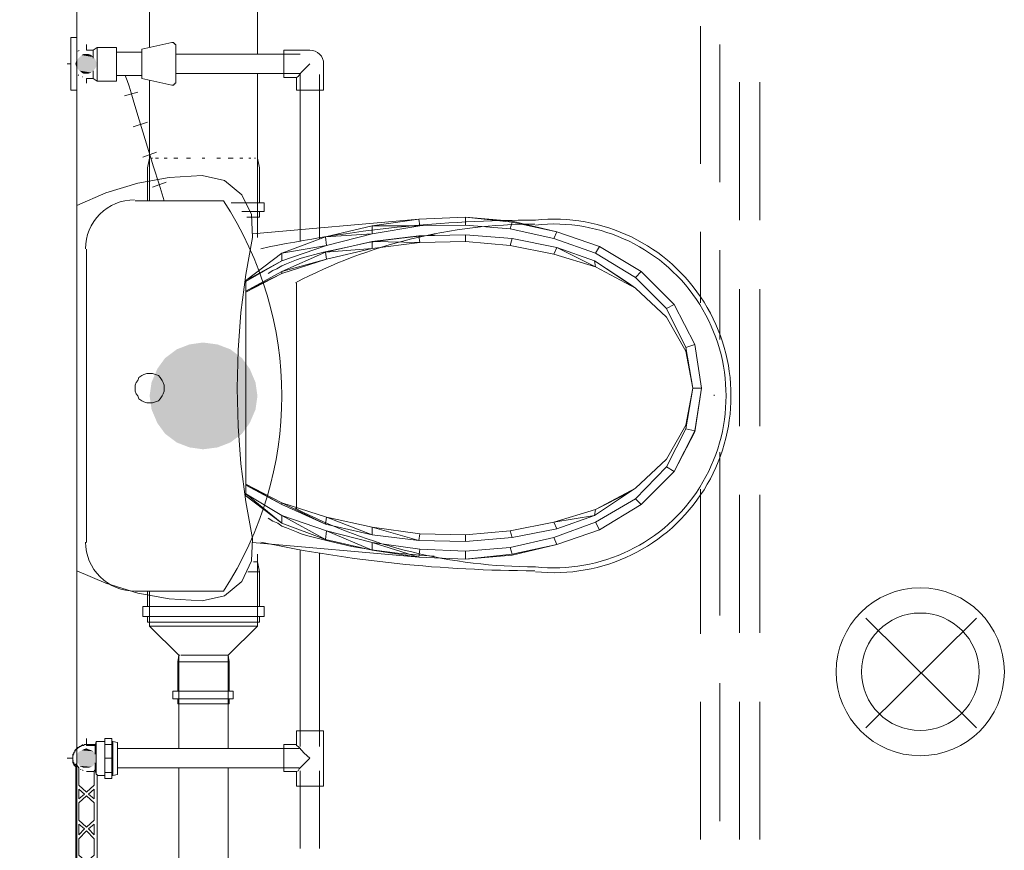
# Model space of a CAD drawing. Header units: millimetres. Extents: x 352 to 350573, y -22 to 37733.
# Tile 197 of 214: x 144759 to 146775, y 20422 to 22124. Entities that reach past the tile are written whole.
import ezdxf

# ---------------------------------------------------------------- set-up
doc = ezdxf.new("R2010")
doc.units = ezdxf.units.MM
for name, color, linetype, true_color in [('PDF _PD-Lighting', 7, 'Continuous', 0xb80000), ('PDF$_83$-$Floor$Plan$-$В_Этаж$03_Сводный$A-AREA', 7, 'Continuous', 0xdd6e00), ('PDF$_83$-$Floor$Plan$-$В_Этаж$03_Сводный$A-DETL-MBND', 7, 'Continuous', 0xdd3700), ('PDF$_83$-$Floor$Plan$-$В_Этаж$03_Сводный$P-PIPE-CNTR', 150, 'Continuous', 0x007fff), ('PDF$_83$new_ifc_RVT-1-В_Этаж$03_Сводный$A-WALL', 7, 'Continuous', 0xdddd6e), ('PDF$_83$new_ifc_RVT-1-В_Этаж$03_Сводный$M-EQPM', 7, 'Continuous', 0xdcdcdc)]:
    doc.layers.add(name, color=color, linetype=linetype, true_color=true_color)
for name, color, linetype in [('PDF$_83$-$Floor$Plan$-$В_Этаж$03_Сводный$M-EQPM', 2, 'Continuous'), ('PDF$_83$-$Floor$Plan$-$В_Этаж$03_Сводный$P-PIPE', 3, 'Continuous'), ('PDF$_83$-$Floor$Plan$-$В_Этаж$03_Сводный$P-SANR-FIXT', 6, 'Continuous')]:
    doc.layers.add(name, color=color, linetype=linetype)

msp = doc.modelspace()

# ---------------------------------------------------------------- linework, layer by layer
at = {"layer": 'PDF _PD-Lighting', "lineweight": 0}
for points in [[(146718.1, 20672.6), (146491.3, 20897.4)], [(146718.1, 20897.4), (146491.3, 20672.6)]]:
    msp.add_lwpolyline(points, dxfattribs=at)
for radius in [172.1, 120.3]:
    msp.add_circle((146603, 20787.8), radius, dxfattribs=at)
at = {"layer": 'PDF$_83$-$Floor$Plan$-$В_Этаж$03_Сводный$A-AREA', "lineweight": 0}
for points in [[(144876.1, 22289.8), (144876.1, 22086.9)], [(144876.1, 21979.5), (144876.1, 21796.5)], [(144876.1, 21655.2), (144876.1, 21374.8)], [(144876.1, 21233.5), (144876.1, 20951.1)], [(144876.1, 20809.8), (144876.1, 20628.8)]]:
    msp.add_lwpolyline(points, dxfattribs=at)
at = {"layer": 'PDF$_83$-$Floor$Plan$-$В_Этаж$03_Сводный$A-DETL-MBND', "lineweight": 0}
for points in [[(145025.3, 22234.1), (145025.3, 22067)], [(145246.1, 22053.1), (145246.1, 22228.1)], [(145246.1, 21840.2), (145246.1, 22013.3)], [(145025.3, 21999.4), (145025.3, 21840.2)], [(145029.3, 21840.2), (145031.3, 21840.2)], [(145037.2, 21840.2), (145043.2, 21840.2)], [(145055.1, 21840.2), (145061.1, 21840.2)], [(145075, 21840.2), (145083, 21840.2)], [(145100.9, 21840.2), (145108.8, 21840.2)], [(145132.7, 21840.2), (145138.7, 21840.2)], [(145162.6, 21840.2), (145170.5, 21840.2)], [(145186.4, 21840.2), (145196.4, 21840.2)], [(145210.3, 21840.2), (145216.3, 21840.2)], [(145228.2, 21840.2), (145232.2, 21840.2)], [(145240.1, 21840.2), (145242.1, 21840.2)], [(145250.1, 20921.2), (145250.1, 20992.8), (145246.1, 21012.7), (145246.1, 21028.6)], [(145238.1, 21012.7), (145240.1, 21012.7), (145242.1, 21012.7), (145246.1, 21012.7), (145246.1, 20881.4)], [(145242.1, 21012.7), (145240.1, 21012.7)], [(145226.2, 20992.8), (145250.1, 20992.8)], [(145021.3, 20953.1), (145021.3, 20921.2)], [(145025.3, 20953.1), (145025.3, 20881.4)], [(145021.3, 20901.3), (145021.3, 20889.4), (145250.1, 20889.4), (145250.1, 20901.3)], [(145188.4, 20748.2), (145188.4, 20807.8), (145186.4, 20821.8), (145246.1, 20881.4), (145242.1, 20881.4), (145240.1, 20881.4), (145232.2, 20881.4), (145228.2, 20881.4), (145216.3, 20881.4), (145210.3, 20881.4), (145196.4, 20881.4), (145186.4, 20881.4), (145170.5, 20881.4), (145162.6, 20881.4), (145108.8, 20881.4), (145100.9, 20881.4), (145083, 20881.4), (145075, 20881.4), (145061.1, 20881.4), (145055.1, 20881.4), (145043.2, 20881.4), (145039.2, 20881.4), (145031.3, 20881.4), (145029.3, 20881.4), (145025.3, 20881.4), (145085, 20821.8), (145083, 20807.8), (145083, 20748.2)], [(145083, 20807.8), (145188.4, 20807.8)], [(145087, 20821.8), (145085, 20821.8), (145085, 20630.8)], [(145108.8, 20821.8), (145102.9, 20821.8), (145096.9, 20821.8), (145092.9, 20821.8), (145089, 20821.8)], [(145089, 20821.8), (145089, 20821.8)], [(145089, 20821.8), (145089, 20821.8)], [(145092.9, 20821.8), (145096.9, 20821.8)], [(145120.8, 20821.8), (145116.8, 20821.8), (145108.8, 20821.8), (145102.9, 20821.8)], [(145154.6, 20821.8), (145150.6, 20821.8), (145120.8, 20821.8), (145116.8, 20821.8)], [(145166.5, 20821.8), (145162.6, 20821.8), (145154.6, 20821.8), (145150.6, 20821.8)], [(145174.5, 20821.8), (145166.5, 20821.8), (145162.6, 20821.8)], [(145186.4, 20630.8), (145186.4, 20821.8), (145182.4, 20821.8), (145176.5, 20821.8), (145174.5, 20821.8), (145176.5, 20821.8)], [(145182.4, 20821.8), (145182.4, 20821.8)], [(145182.4, 20821.8), (145182.4, 20821.8)], [(145083, 20732.3), (145083, 20722.3), (145188.4, 20722.3), (145188.4, 20732.3)], [(145085, 20591), (145085, 20340.4)], [(145186.4, 20340.4), (145186.4, 20591)]]:
    msp.add_lwpolyline(points, dxfattribs=at)
at = {"layer": 'PDF$_83$-$Floor$Plan$-$В_Этаж$03_Сводный$A-DETL-MBND', "color": 150, "lineweight": 0, "true_color": 0x007fff}
for points in [[(146153.2, 22110.7), (146153.2, 21828.3)], [(146192.9, 21790.5), (146192.9, 22072.9)], [(145333.6, 22053.1), (145079, 22053.1)], [(145325.7, 22005.3), (145329.6, 22007.3), (145335.6, 22015.3), (145353.5, 22033.2)], [(145079, 22013.3), (145333.6, 22013.3)], [(145333.6, 22011.3), (145333.6, 21669.1)], [(145373.4, 21675.1), (145373.4, 22011.3)], [(146153.2, 21689), (146153.2, 21543.8)], [(146192.9, 21468.2), (146192.9, 21651.2)], [(146192.9, 20903.3), (146192.9, 21237.5)], [(146153.2, 21161.9), (146153.2, 20865.5)], [(145333.6, 21036.6), (145333.6, 20634.8)], [(145373.4, 20634.8), (145373.4, 21030.6)], [(146192.9, 20481.6), (146192.9, 20764.1)], [(146153.2, 20726.3), (146153.2, 20443.8)], [(144913.9, 20638.8), (144896, 20638.8), (144894, 20638.8), (144892, 20638.8), (144890, 20636.8), (144888, 20636.8), (144886.1, 20636.8), (144884.1, 20634.8), (144882.1, 20634.8), (144880.1, 20632.8), (144878.1, 20632.8), (144878.1, 20630.8), (144876.1, 20630.8), (144876.1, 20628.8), (144874.1, 20628.8), (144874.1, 20626.8), (144872.1, 20626.8), (144872.1, 20624.8), (144872.1, 20622.8), (144870.1, 20622.8), (144870.1, 20620.9), (144870.1, 20618.9), (144868.2, 20618.9), (144868.2, 20616.9), (144868.2, 20614.9), (144868.2, 20612.9), (144868.2, 20610.9), (144868.2, 20608.9), (144868.2, 20606.9), (144868.2, 20604.9), (144868.2, 20603), (144870.1, 20601), (144870.1, 20599), (144870.1, 20597), (144872.1, 20595), (144874.1, 20593), (144870.1, 20597), (144868.2, 20601), (144868.2, 20604.9), (144868.2, 20610.9), (144868.2, 20614.9), (144870.1, 20620.9), (144872.1, 20624.8), (144874.1, 20628.8), (144878.1, 20632.8), (144884.1, 20634.8), (144888, 20636.8), (144894, 20638.8), (144898, 20638.8), (144904, 20636.8)], [(144902, 20636.8), (144896, 20638.8)], [(145331.6, 20630.8), (144959.7, 20630.8)], [(145325.7, 20638.8), (145325.7, 20636.8), (145329.6, 20634.8), (145331.6, 20632.8), (145341.6, 20620.9), (145353.5, 20610.9), (145341.6, 20599), (145331.6, 20589), (145329.6, 20585.1), (145325.7, 20583.1)], [(144959.7, 20591), (145331.6, 20591)], [(145333.6, 20585.1), (145333.6, 20425.9)], [(145373.4, 20425.9), (145373.4, 20585.1)]]:
    msp.add_lwpolyline(points, dxfattribs=at)
msp.add_lwpolyline([(145353.5, 22061), (145299.8, 22061), (145299.8, 22005.3), (145325.7, 22005.3), (145325.7, 21979.5), (145381.4, 21979.5), (145381.4, 22033.2, 0.428571)], format="xyb", close=True, dxfattribs=at)
at = {"layer": 'PDF$_83$-$Floor$Plan$-$В_Этаж$03_Сводный$A-DETL-MBND', "color": 220, "lineweight": 0, "true_color": 0xff00bf}
for points in [[(146232.7, 21995.4), (146232.7, 21712.9)], [(146274.5, 21712.9), (146274.5, 21995.4)], [(146232.7, 21571.7), (146232.7, 21291.2)], [(146274.5, 21291.2), (146274.5, 21571.7)], [(146232.7, 21150), (146232.7, 20867.5)], [(146274.5, 20867.5), (146274.5, 21150)], [(146232.7, 20726.3), (146232.7, 20443.8)], [(146274.5, 20443.8), (146274.5, 20726.3)]]:
    msp.add_lwpolyline(points, dxfattribs=at)
at = {"layer": 'PDF$_83$-$Floor$Plan$-$В_Этаж$03_Сводный$A-DETL-MBND', "lineweight": 0}
for points in [[(145260, 20921.2), (145011.4, 20921.2), (145011.4, 20901.3), (145260, 20901.3)], [(145196.4, 20748.2), (145073, 20748.2), (145073, 20732.3), (145196.4, 20732.3)]]:
    msp.add_lwpolyline(points, close=True, dxfattribs=at)
at = {"layer": 'PDF$_83$-$Floor$Plan$-$В_Этаж$03_Сводный$A-DETL-MBND', "color": 150, "lineweight": 0, "true_color": 0x007fff}
msp.add_lwpolyline([(145381.4, 20634.8), (145381.4, 20666.6), (145325.7, 20666.6), (145325.7, 20638.8), (145299.8, 20638.8), (145299.8, 20583.1), (145325.7, 20583.1), (145325.7, 20553.2), (145381.4, 20553.2), (145381.4, 20585.1)], close=True, dxfattribs=at)
at = {"layer": 'PDF$_83$-$Floor$Plan$-$В_Этаж$03_Сводный$M-EQPM', "lineweight": 0}
for points in [[(144933.8, 20644.7), (144915.9, 20644.7), (144913.9, 20636.8), (144896, 20636.8)], [(144915.9, 20284.7), (144915.9, 20352.3), (144917.9, 20352.3), (144917.9, 20577.1), (144915.9, 20577.1), (144915.9, 20644.7)], [(144933.8, 20610.9), (144947.7, 20610.9), (144947.7, 20581.1), (144947.7, 20569.1), (144933.8, 20569.1), (144933.8, 20581.1), (144933.8, 20610.9), (144933.8, 20638.8), (144933.8, 20650.7), (144947.7, 20650.7), (144947.7, 20638.8), (144947.7, 20610.9)], [(144947.7, 20575.1), (144949.7, 20575.1), (144959.7, 20577.1), (144959.7, 20642.7), (144949.7, 20644.7), (144947.7, 20644.7)], [(144949.7, 20575.1), (144949.7, 20644.7)], [(144913.9, 20618.9), (144913.9, 20636.8)], [(144933.8, 20638.8), (144947.7, 20638.8)], [(144913.9, 20330.4), (144913.9, 20344.4), (144911.9, 20344.4), (144911.9, 20374.2), (144896, 20388.1), (144880.1, 20374.2), (144880.1, 20338.4), (144874.1, 20332.4), (144874.1, 20599), (144880.1, 20591), (144880.1, 20555.2), (144896, 20541.3), (144911.9, 20555.2), (144911.9, 20585.1), (144913.9, 20585.1), (144913.9, 20601)], [(144896, 20583.1), (144911.9, 20583.1)], [(144947.7, 20581.1), (144933.8, 20581.1)], [(144917.9, 20575.1), (144933.8, 20575.1)]]:
    msp.add_lwpolyline(points, dxfattribs=at)
for points in [[(144880.1, 20547.3), (144892, 20537.3), (144880.1, 20527.4)], [(144911.9, 20527.4), (144900, 20537.3), (144911.9, 20547.3)], [(144880.1, 20519.4), (144896, 20533.3), (144911.9, 20519.4), (144911.9, 20483.6), (144896, 20469.7), (144880.1, 20483.6)], [(144880.1, 20475.7), (144892, 20465.7), (144880.1, 20453.8)], [(144880.1, 20445.8), (144896, 20461.7), (144911.9, 20445.8), (144911.9, 20412), (144896, 20398.1), (144880.1, 20412)], [(144900, 20465.7), (144911.9, 20475.7), (144911.9, 20453.8)]]:
    msp.add_lwpolyline(points, close=True, dxfattribs=at)
for centre, radius, start, end in [((144895.3, 20611.6), 27.2, 133.3472, 136.6528), ((144895, 20611.9), 26.8, 103.304, 106.6594), ((144895.9, 20612.1), 27.8, 192.2492, 194.9599), ((144895, 20611.9), 26.8, 163.3406, 166.696), ((144894.7, 20611.7), 26.5, 207.9745, 214.3048), ((144893.7, 20608.8), 23.5, 245.3888, 247.7254), ((144893.9, 20607.6), 22.4, 254.5224, 256.3412), ((144894.6, 20610.1), 25, 255.6551, 257.8505), ((145727.7, 20901.9), 873.7, 201.1418, 201.7192)]:
    msp.add_arc(centre, radius, start, end, dxfattribs=at)
at = {"layer": 'PDF$_83$-$Floor$Plan$-$В_Этаж$03_Сводный$P-PIPE', "color": 150, "lineweight": 0, "true_color": 0x007fff}
for points in [[(144864.2, 22086.9), (144876.1, 22086.9), (144876.1, 22067), (144876.1, 22039.1), (144874.1, 22033.2), (144876.1, 22027.2), (144876.1, 21999.4), (144876.1, 21979.5), (144864.2, 21979.5), (144864.2, 21999.4), (144864.2, 22067)], [(145079, 22071), (145079, 22072.9), (145077, 22072.9), (145077, 22074.9), (145075, 22074.9), (145075, 22076.9), (145073, 22076.9), (145071.1, 22076.9), (145009.4, 22063), (145009.4, 22033.2), (145009.4, 22003.3), (145071.1, 21989.4), (145073, 21989.4), (145075, 21989.4), (145075, 21991.4), (145077, 21991.4), (145077, 21993.4), (145079, 21993.4), (145079, 21995.4), (145079, 21997.4), (145079, 21999.4), (145079, 22001.3), (145079, 22003.3), (145079, 22005.3), (145079, 22007.3), (145079, 22009.3), (145079, 22011.3), (145079, 22013.3), (145079, 22015.3), (145079, 22017.3), (145079, 22019.2), (145079, 22021.2), (145079, 22023.2), (145079, 22025.2), (145079, 22027.2), (145079, 22029.2), (145079, 22031.2), (145079, 22033.2), (145079, 22035.2), (145079, 22037.1), (145079, 22039.1), (145079, 22041.1), (145079, 22043.1), (145079, 22045.1), (145079, 22047.1), (145079, 22049.1), (145079, 22051.1), (145079, 22053.1), (145079, 22055), (145079, 22057), (145079, 22059), (145079, 22061), (145079, 22063), (145079, 22065), (145079, 22067), (145079, 22069)]]:
    msp.add_lwpolyline(points, close=True, dxfattribs=at)
for points in [[(144896, 22003.3), (144909.9, 22003.3), (144917.9, 21997.4), (144957.7, 21997.4), (144957.7, 22067), (144917.9, 22067), (144909.9, 22061), (144896, 22061)], [(144909.9, 22061), (144909.9, 22045.1)], [(144917.9, 21997.4), (144917.9, 22067)], [(145009.4, 22057), (144957.7, 22057)], [(145079, 22071), (145079, 22069), (145079, 22067), (145079, 22065), (145079, 22063), (145079, 22061), (145079, 22059), (145079, 22057), (145079, 22055), (145079, 22053.1), (145079, 22051.1), (145079, 22049.1), (145079, 22047.1), (145079, 22045.1), (145079, 22043.1), (145079, 22041.1), (145079, 22039.1), (145079, 22037.1)], [(144909.9, 22019.2), (144909.9, 22003.3)], [(145079, 22029.2), (145079, 22027.2), (145079, 22025.2), (145079, 22023.2), (145079, 22021.2), (145079, 22019.2), (145079, 22017.3), (145079, 22015.3), (145079, 22013.3), (145079, 22011.3), (145079, 22009.3), (145079, 22007.3), (145079, 22005.3), (145079, 22003.3), (145079, 22001.3), (145079, 21999.4), (145079, 21997.4), (145079, 21995.4)], [(144957.7, 22009.3), (145009.4, 22009.3)], [(145001.4, 21975.5), (144973.6, 21967.5)], [(145021.3, 21913.8), (144991.5, 21903.9)], [(145039.2, 21852.2), (145011.4, 21842.2)], [(145059.1, 21790.5), (145031.3, 21780.5)]]:
    msp.add_lwpolyline(points, dxfattribs=at)
at = {"layer": 'PDF$_83$-$Floor$Plan$-$В_Этаж$03_Сводный$P-PIPE', "color": 22, "lineweight": 0, "true_color": 0xdd3700}
for points in [[(145021.3, 21752.7), (145021.3, 21820.3), (145025.3, 21840.2), (145025.3, 21752.7)], [(145031.3, 21840.2), (145029.3, 21840.2)], [(145043.2, 21840.2), (145037.2, 21840.2)], [(145061.1, 21840.2), (145055.1, 21840.2)], [(145083, 21840.2), (145075, 21840.2)], [(145108.8, 21840.2), (145100.9, 21840.2)], [(145138.7, 21840.2), (145134.7, 21840.2), (145132.7, 21840.2)], [(145170.5, 21840.2), (145162.6, 21840.2)], [(145196.4, 21840.2), (145186.4, 21840.2)], [(145216.3, 21840.2), (145210.3, 21840.2)], [(145232.2, 21840.2), (145228.2, 21840.2)], [(145242.1, 21840.2), (145240.1, 21840.2)], [(145246.1, 21677.1), (145246.1, 21840.2), (145250.1, 21820.3), (145250.1, 21748.7)], [(145214.3, 21730.8), (145260, 21730.8), (145260, 21748.7), (145192.4, 21748.7)], [(145224.2, 21718.9), (145250.1, 21718.9), (145250.1, 21730.8)]]:
    msp.add_lwpolyline(points, dxfattribs=at)
at = {"layer": 'PDF$_83$-$Floor$Plan$-$В_Этаж$03_Сводный$P-PIPE', "color": 150, "lineweight": 0, "true_color": 0x007fff}
for centre, start, end in [((144894.2, 22035.1), 117.7795, 122.6178), ((144894.2, 22035.1), 237.8647, 241.8316), ((144894.2, 22035), 257.4587, 259.4817)]:
    msp.add_arc(centre, 28.8, start, end, dxfattribs=at)
at = {"layer": 'PDF$_83$-$Floor$Plan$-$В_Этаж$03_Сводный$P-PIPE', "transparency": 33554559}
for points in [[(144890, 22053.1), (144906, 22051.1), (144886.1, 22051.1)], [(144896, 22053.1), (144900, 22053.1), (144890, 22053.1)], [(144900, 22053.1), (144890, 22053.1), (144906, 22051.1)], [(144878.1, 22043.1), (144915.9, 22037.1), (144876.1, 22037.1)], [(144915.9, 22037.1), (144876.1, 22037.1), (144915.9, 22033.2)], [(144876.1, 22037.1), (144915.9, 22033.2), (144876.1, 22033.2)], [(144915.9, 22033.2), (144876.1, 22033.2), (144915.9, 22027.2)], [(144876.1, 22033.2), (144915.9, 22027.2), (144876.1, 22027.2)], [(144882.1, 22047.1), (144913.9, 22043.1), (144878.1, 22043.1)], [(144913.9, 22043.1), (144878.1, 22043.1), (144915.9, 22037.1)], [(144886.1, 22051.1), (144909.9, 22047.1), (144882.1, 22047.1)], [(144909.9, 22047.1), (144882.1, 22047.1), (144913.9, 22043.1)], [(144906, 22051.1), (144886.1, 22051.1), (144909.9, 22047.1)], [(144915.9, 22027.2), (144876.1, 22027.2), (144913.9, 22023.2)], [(144876.1, 22027.2), (144913.9, 22023.2), (144878.1, 22023.2)], [(144913.9, 22023.2), (144878.1, 22023.2), (144911.9, 22021.2)], [(144878.1, 22023.2), (144911.9, 22021.2), (144880.1, 22021.2)], [(144911.9, 22021.2), (144880.1, 22021.2), (144909.9, 22019.2)], [(144880.1, 22021.2), (144909.9, 22019.2), (144882.1, 22019.2)], [(144909.9, 22019.2), (144882.1, 22019.2), (144906, 22015.3)], [(144882.1, 22019.2), (144906, 22015.3), (144886.1, 22015.3)], [(144886.1, 22015.3), (144890, 22013.3), (144900, 22013.3)], [(144886.1, 22015.3), (144906, 22015.3), (144900, 22013.3)], [(144890, 22013.3), (144900, 22013.3), (144896, 22013.3)], [(145081, 21448.4), (145214.3, 21430.5), (145057.1, 21430.5)], [(145106.9, 21458.3), (145190.4, 21448.4), (145081, 21448.4)], [(145190.4, 21448.4), (145081, 21448.4), (145214.3, 21430.5)], [(145134.7, 21462.3), (145164.5, 21458.3), (145106.9, 21458.3)], [(145164.5, 21458.3), (145106.9, 21458.3), (145190.4, 21448.4)], [(145057.1, 21430.5), (145230.2, 21408.6), (145041.2, 21408.6)], [(145214.3, 21430.5), (145057.1, 21430.5), (145230.2, 21408.6)], [(145041.2, 21408.6), (145242.1, 21380.7), (145029.3, 21380.7)], [(145230.2, 21408.6), (145041.2, 21408.6), (145242.1, 21380.7)], [(145029.3, 21380.7), (145246.1, 21352.9), (145025.3, 21352.9)], [(145242.1, 21380.7), (145029.3, 21380.7), (145246.1, 21352.9)], [(145246.1, 21352.9), (145025.3, 21352.9), (145242.1, 21325)], [(145025.3, 21352.9), (145242.1, 21325), (145029.3, 21325)], [(145242.1, 21325), (145029.3, 21325), (145230.2, 21297.2)], [(145029.3, 21325), (145230.2, 21297.2), (145041.2, 21297.2)], [(145230.2, 21297.2), (145041.2, 21297.2), (145214.3, 21275.3)], [(145041.2, 21297.2), (145214.3, 21275.3), (145057.1, 21275.3)], [(145214.3, 21275.3), (145057.1, 21275.3), (145190.4, 21257.4)], [(145057.1, 21275.3), (145190.4, 21257.4), (145081, 21257.4)], [(145081, 21257.4), (145106.9, 21247.4), (145164.5, 21247.4)], [(145081, 21257.4), (145190.4, 21257.4), (145164.5, 21247.4)], [(145106.9, 21247.4), (145164.5, 21247.4), (145134.7, 21243.5)], [(144878.1, 20620.9), (144915.9, 20614.9), (144876.1, 20614.9)], [(144882.1, 20624.8), (144913.9, 20620.9), (144878.1, 20620.9)], [(144913.9, 20620.9), (144878.1, 20620.9), (144915.9, 20614.9)], [(144886.1, 20626.8), (144909.9, 20624.8), (144882.1, 20624.8)], [(144909.9, 20624.8), (144882.1, 20624.8), (144913.9, 20620.9)], [(144890, 20628.8), (144906, 20626.8), (144886.1, 20626.8)], [(144906, 20626.8), (144886.1, 20626.8), (144909.9, 20624.8)], [(144896, 20630.8), (144900, 20628.8), (144890, 20628.8)], [(144900, 20628.8), (144890, 20628.8), (144906, 20626.8)], [(144915.9, 20614.9), (144876.1, 20614.9), (144915.9, 20610.9)], [(144876.1, 20614.9), (144915.9, 20610.9), (144876.1, 20610.9)], [(144915.9, 20610.9), (144876.1, 20610.9), (144915.9, 20604.9)], [(144876.1, 20610.9), (144915.9, 20604.9), (144876.1, 20604.9)], [(144915.9, 20604.9), (144876.1, 20604.9), (144913.9, 20601)], [(144876.1, 20604.9), (144913.9, 20601), (144878.1, 20601)], [(144913.9, 20601), (144878.1, 20601), (144911.9, 20599)], [(144878.1, 20601), (144911.9, 20599), (144880.1, 20599)], [(144911.9, 20599), (144880.1, 20599), (144909.9, 20595)], [(144880.1, 20599), (144909.9, 20595), (144882.1, 20595)], [(144909.9, 20595), (144882.1, 20595), (144906, 20593)], [(144882.1, 20595), (144906, 20593), (144884.1, 20593)], [(144906, 20593), (144884.1, 20593), (144886.1, 20593)], [(144884.1, 20593), (144906, 20593), (144906, 20593)], [(144886.1, 20593), (144890, 20591), (144900, 20591)], [(144886.1, 20593), (144906, 20593), (144900, 20591)], [(144890, 20591), (144900, 20591), (144896, 20591)]]:
    msp.add_solid(points, dxfattribs=at)
at = {"layer": 'PDF$_83$-$Floor$Plan$-$В_Этаж$03_Сводный$P-PIPE-CNTR', "lineweight": 0}
for points in [[(144896, 22061), (144896, 22072.9)], [(144856.2, 22033.2), (144864.2, 22033.2)], [(144896, 21993.4), (144896, 22003.3)], [(144975.6, 22009.3), (144979.6, 21999.4), (144983.5, 21987.4), (144987.5, 21973.5), (144991.5, 21959.6), (145001.4, 21927.7), (145011.4, 21893.9), (145033.3, 21822.3), (145045.2, 21786.5), (145055.1, 21752.7)], [(144896, 20636.8), (144896, 20650.7)], [(144856.2, 20610.9), (144868.2, 20610.9)]]:
    msp.add_lwpolyline(points, dxfattribs=at)
at = {"layer": 'PDF$_83$-$Floor$Plan$-$В_Этаж$03_Сводный$P-SANR-FIXT', "lineweight": 0}
for points in [[(144894, 21053.5, 0.414217), (144995.5, 20953.1), (145176.5, 20953.1, 0.298507), (145176.5, 21752.7), (144995.5, 21752.7)], [(145815, 20992.8, 1.112345), (145815, 21712.9, 0.051914), (145252.9, 21654.5)], [(145323.6, 21122.9, 0.120662), (145815, 21002.8, 1.115056), (145815, 21703)]]:
    msp.add_lwpolyline(points, format="xyb", dxfattribs=at)
for points in [[(145268, 21603.5), (145277.9, 21609.5), (145285.9, 21613.5), (145295.8, 21619.4), (145305.8, 21623.4), (145315.7, 21627.4), (145325.7, 21631.4), (145335.6, 21635.3), (145381.4, 21647.3), (145427.1, 21657.2), (145472.9, 21667.2), (145518.6, 21673.1), (145564.4, 21679.1), (145610.1, 21683.1)], [(144896, 21653.2), (144896, 21052.5)], [(145325.7, 21583.6), (145325.7, 21122.1)], [(146181, 21354.9), (146181, 21352.9)], [(146181, 21352.9), (146181, 21352.9)], [(145608.1, 21024.7), (145578.3, 21026.6), (145532.5, 21030.6), (145484.8, 21036.6), (145439, 21044.6), (145395.3, 21054.5), (145349.5, 21066.4), (145335.6, 21070.4), (145325.7, 21074.4), (145315.7, 21078.4), (145305.8, 21082.3), (145295.8, 21086.3), (145287.9, 21092.3), (145277.9, 21096.3), (145268, 21102.2)]]:
    msp.add_lwpolyline(points, dxfattribs=at)
for centre, radius, start, end in [((144994.5, 21654.2), 100.5, 89.9996, 180.0004), ((145814, 20643.7), 1061.2, 90, 117.5208), ((145814, 23719), 2724.2, 258.1128, 269.9999)]:
    msp.add_arc(centre, radius, start, end, dxfattribs=at)
at = {"layer": 'PDF$_83$new_ifc_RVT-1-В_Этаж$03_Сводный$A-WALL', "lineweight": 0}
msp.add_lwpolyline([(144675.2, 22639.9), (144675.2, 18953.9), (144876.1, 18953.9), (144876.1, 22639.9)], close=True, dxfattribs=at)
at = {"layer": 'PDF$_83$new_ifc_RVT-1-В_Этаж$03_Сводный$M-EQPM', "lineweight": 0}
for points in [[(144876.1, 21742.7), (144935.8, 21768.6), (145001.4, 21788.5), (145065.1, 21800.4), (145132.7, 21804.4), (145178.5, 21794.5), (145214.3, 21764.6), (145234.2, 21724.8), (145236.2, 21677.1), (145222.2, 21601.5), (145212.3, 21523.9), (145206.3, 21446.4), (145204.3, 21368.8), (145206.3, 21291.2), (145212.3, 21213.6), (145222.2, 21136.1), (145236.2, 21060.5), (145234.2, 21014.7), (145214.3, 20972.9), (145178.5, 20943.1), (145132.7, 20933.2), (145065.1, 20937.1), (145001.4, 20949.1), (144935.8, 20969), (144876.1, 20994.8)], [(145576.3, 21714.9), (145578.3, 21701), (145480.8, 21701), (145480.8, 21685.1), (145385.3, 21679.1), (145387.3, 21661.2), (145295.8, 21645.3), (145295.8, 21629.4), (145222.2, 21589.6), (145295.8, 21645.3), (145385.3, 21679.1), (145480.8, 21701), (145576.3, 21714.9), (145671.8, 21718.9), (145767.3, 21708.9), (145858.8, 21689), (145946.3, 21659.2), (146031.8, 21607.5), (146099.4, 21539.9), (146141.2, 21458.3), (146155.1, 21368.8)], [(145236.2, 21685.1), (145576.3, 21714.9), (145671.8, 21718.9), (145767.3, 21710.9), (145858.8, 21689), (145946.3, 21659.2), (146031.8, 21607.5), (146099.4, 21539.9), (146141.2, 21458.3), (146155.1, 21368.8), (146141.2, 21279.3), (146099.4, 21197.7), (146031.8, 21130.1), (145946.3, 21078.4), (145858.8, 21048.5), (145767.3, 21026.6), (145671.8, 21018.7), (145576.3, 21022.7), (145236.2, 21052.5)], [(145767.3, 21708.9), (145763.3, 21695), (145671.8, 21703), (145671.8, 21718.9)], [(145671.8, 21703), (145578.3, 21701), (145480.8, 21685.1), (145387.3, 21661.2), (145295.8, 21629.4), (145222.2, 21587.6)], [(145852.8, 21675.1), (145763.3, 21695)], [(145946.3, 21659.2), (145938.3, 21645.3), (145852.8, 21675.1), (145858.8, 21689)], [(146141.2, 21458.3), (146123.3, 21452.3), (146137.2, 21368.8), (146123.3, 21444.4), (146083.5, 21514), (146019.9, 21573.7), (146006, 21583.6), (145936.3, 21629.4), (145858.8, 21657.2), (145767.3, 21675.1), (145671.8, 21683.1), (145576.3, 21681.1), (145480.8, 21669.1), (145385.3, 21647.3), (145295.8, 21607.5), (145222.2, 21567.7), (145222.2, 21587.6), (145222.2, 21589.6)], [(145222.2, 21565.7), (145222.2, 21567.7), (145295.8, 21603.5), (145295.8, 21607.5), (145387.3, 21633.3), (145385.3, 21647.3), (145480.8, 21655.2), (145480.8, 21669.1), (145578.3, 21667.2), (145576.3, 21681.1)], [(145852.8, 21643.3), (145763.3, 21661.2), (145671.8, 21669.1), (145578.3, 21667.2), (145480.8, 21655.2), (145387.3, 21633.3), (145295.8, 21603.5), (145222.2, 21565.7), (145222.2, 21171.9), (145295.8, 21134.1), (145295.8, 21130.1), (145222.2, 21169.9)], [(145671.8, 21669.1), (145671.8, 21683.1)], [(145763.3, 21661.2), (145767.3, 21675.1)], [(146019.9, 21595.6), (145938.3, 21645.3)], [(146099.4, 21539.9), (146083.5, 21531.9), (146019.9, 21595.6), (146031.8, 21607.5)], [(146123.3, 21452.3), (146083.5, 21531.9)], [(146019.9, 21163.9), (146083.5, 21223.6), (146123.3, 21293.2), (146137.2, 21368.8)], [(146155.1, 21368.8), (146137.2, 21368.8), (146123.3, 21285.2), (146141.2, 21281.3)], [(146155.1, 21368.8), (146141.2, 21281.3)], [(146123.3, 21285.2), (146083.5, 21207.7), (146099.4, 21197.7)], [(146141.2, 21281.3), (146099.4, 21197.7)], [(146083.5, 21207.7), (146019.9, 21142), (146031.8, 21130.1)], [(146099.4, 21197.7), (146031.8, 21130.1)], [(146019.9, 21163.9), (146006, 21154), (145936.3, 21108.2), (145858.8, 21080.4), (145767.3, 21062.5), (145671.8, 21054.5), (145576.3, 21056.5), (145480.8, 21068.4), (145385.3, 21090.3), (145295.8, 21130.1), (145222.2, 21171.9), (145222.2, 21169.9)], [(145222.2, 21152), (145222.2, 21169.9)], [(145222.2, 21152), (145222.2, 21148)], [(145295.8, 21092.3), (145222.2, 21148)], [(146006, 21154), (145938.3, 21120.1), (145936.3, 21108.2), (145852.8, 21094.3), (145858.8, 21080.4)], [(145938.3, 21120.1), (146019.9, 21163.9)], [(146019.9, 21142), (145938.3, 21094.3)], [(146031.8, 21130.1), (145946.3, 21078.4)], [(145852.8, 21094.3), (145938.3, 21120.1)], [(145385.3, 21058.5), (145295.8, 21092.3)], [(145763.3, 21076.4), (145852.8, 21094.3)], [(145858.8, 21048.5), (145852.8, 21062.5), (145938.3, 21094.3), (145946.3, 21078.4)], [(145578.3, 21070.4), (145671.8, 21068.4)], [(145671.8, 21068.4), (145763.3, 21076.4)], [(145671.8, 21068.4), (145671.8, 21054.5)], [(145763.3, 21076.4), (145767.3, 21062.5)], [(145946.3, 21078.4), (145858.8, 21048.5)], [(145480.8, 21036.6), (145385.3, 21058.5)], [(145763.3, 21042.6), (145852.8, 21062.5)], [(145858.8, 21048.5), (145767.3, 21028.6)], [(145576.3, 21022.7), (145480.8, 21036.6)], [(145578.3, 21038.6), (145671.8, 21034.6)], [(145671.8, 21018.7), (145671.8, 21034.6), (145763.3, 21042.6), (145767.3, 21028.6)], [(145767.3, 21028.6), (145671.8, 21018.7)], [(145671.8, 21018.7), (145576.3, 21022.7)]]:
    msp.add_lwpolyline(points, dxfattribs=at)
for points in [[(146019.9, 21573.7), (145936.3, 21629.4), (145938.3, 21617.4), (145852.8, 21643.3), (145858.8, 21657.2), (145938.3, 21617.4)], [(145031.3, 21338.9), (145025.3, 21338.9), (145019.3, 21338.9), (145013.4, 21340.9), (145009.4, 21342.9), (145003.4, 21346.9), (145001.4, 21352.9), (144997.5, 21356.9), (144995.5, 21362.8), (144995.5, 21368.8), (144995.5, 21374.8), (144997.5, 21380.7), (145001.4, 21384.7), (145003.4, 21390.7), (145009.4, 21394.6), (145013.4, 21396.6), (145019.3, 21398.6), (145025.3, 21398.6), (145031.3, 21398.6), (145037.2, 21396.6), (145043.2, 21394.6), (145047.2, 21390.7), (145051.2, 21384.7), (145053.1, 21380.7), (145055.1, 21374.8), (145055.1, 21368.8), (145055.1, 21362.8), (145053.1, 21356.9), (145051.2, 21352.9), (145047.2, 21346.9), (145043.2, 21342.9), (145037.2, 21340.9)], [(145578.3, 21038.6), (145576.3, 21022.7), (145480.8, 21052.5), (145480.8, 21036.6), (145387.3, 21076.4), (145385.3, 21058.5), (145295.8, 21108.2), (145295.8, 21092.3), (145222.2, 21152), (145295.8, 21108.2), (145387.3, 21076.4), (145480.8, 21052.5)], [(145480.8, 21084.3), (145578.3, 21070.4), (145576.3, 21056.5), (145480.8, 21084.3), (145480.8, 21068.4), (145387.3, 21104.2), (145385.3, 21090.3), (145295.8, 21134.1), (145387.3, 21104.2)]]:
    msp.add_lwpolyline(points, close=True, dxfattribs=at)

doc.saveas('drawing.dxf')
